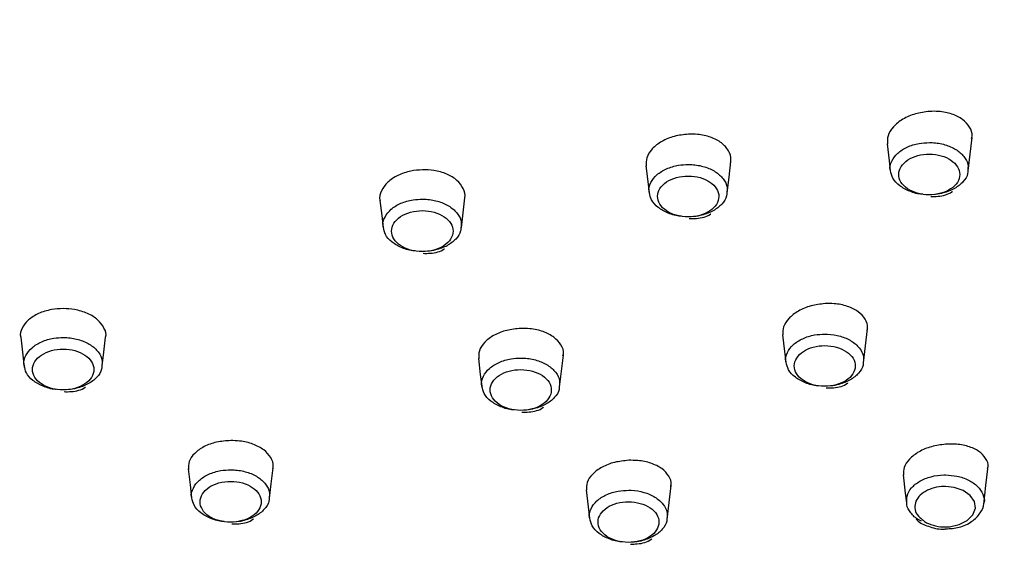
# Model space of a CAD drawing. Header units: inches. Extents: x 0 to 77643, y -44170 to 0.
# Tile 33 of 159: x 68472.86 to 68476.3, y -42944.43 to -42942.56. Entities that reach past the tile are written whole.
import ezdxf

# ---------------------------------------------------------------- set-up
doc = ezdxf.new("R2010")
doc.units = ezdxf.units.IN
doc.header["$MEASUREMENT"] = 0
doc.layers.get('0').update_dxf_attribs({"lineweight": 0})
doc.layers.add('p--łazienka NP', color=150, linetype='Continuous', lineweight=25)

# ---------------------------------------------------------------- blocks, each defined once
blk = doc.blocks.new('natrysk')
at = {"linetype": 'Continuous'}
for p, q in [((-0.6315, 54.3961), (-0.6177, 54.5134)), ((-2.4026, 54.1973), (-2.3903, 54.3018))]:
    blk.add_line(p, q, dxfattribs=at)
at = {"linetype": 'Continuous', "flags": 128}
for points in [[(-0.9147, 54.4905), (-0.9078, 54.4319), (-0.9036, 54.3968)], [(-1.7575, 54.4138), (-1.751, 54.3586), (-1.7465, 54.3199)], [(-1.4736, 54.3191), (-1.4671, 54.3742), (-1.4606, 54.4294)], [(-2.6872, 54.2926), (-2.681, 54.2404), (-2.6761, 54.1984)], [(-1.2799, 53.8232), (-1.273, 53.764), (-1.2686, 53.7269)], [(-0.9968, 53.725), (-0.9899, 53.7842), (-0.9829, 53.8433)], [(-3.9429, 53.8141), (-3.9367, 53.7615), (-3.9305, 53.7088)], [(-3.6577, 53.7144), (-3.6522, 53.7615), (-3.646, 53.8141)], [(-2.0592, 53.6401), (-2.0527, 53.6958), (-2.0461, 53.7515)], [(-2.3431, 53.74), (-2.3365, 53.6843), (-2.3316, 53.6428)], [(-3.3574, 53.3534), (-3.3508, 53.2974), (-3.3454, 53.2519)], [(-3.0728, 53.2518), (-3.0669, 53.3016), (-3.0603, 53.3576)], [(-0.577, 53.2307), (-0.5694, 53.2958), (-0.5624, 53.3545)], [(-0.8588, 53.3335), (-0.8511, 53.2685), (-0.8471, 53.2346)], [(-1.9664, 53.2806), (-1.9594, 53.221), (-1.9546, 53.1808)], [(-1.6833, 53.1764), (-1.6763, 53.236), (-1.6693, 53.2956)], [(-0.7083, 53.1513), (-0.6972, 53.1515), (-0.6634, 53.1587), (-0.6349, 53.173), (-0.6152, 53.1928), (-0.6064, 53.2158), (-0.6094, 53.2394), (-0.624, 53.261), (-0.6485, 53.2782), (-0.6802, 53.289), (-0.7109, 53.2922), (-0.7109, 53.2922)]]:
    blk.add_lwpolyline(points, dxfattribs=at)
at = {"linetype": 'Continuous'}
for points, knots in [([(-0.6674, 52.1755), (-0.5066, 52.2797), (-0.2051, 52.475), (0.2171, 52.7436), (0.5537, 52.9898), (0.8057, 53.2066), (0.9889, 53.3846), (1.1136, 53.5175), (1.2105, 53.6276), (1.3035, 53.739), (1.4092, 53.8741), (1.5153, 54.0212), (1.6045, 54.1559), (1.666, 54.2555), (1.7152, 54.3392), (1.7651, 54.4283), (1.8276, 54.5474), (1.91, 54.7193), (2.0061, 54.953), (2.1064, 55.2576), (2.149, 55.4798), (2.1721, 55.5999)], [0, 0, 0, 0, 0.121219, 0.22724, 0.317076, 0.390504, 0.447446, 0.487847, 0.512832, 0.540622, 0.577744, 0.620185, 0.654807, 0.680575, 0.695425, 0.717452, 0.746663, 0.783055, 0.842722, 0.915061, 1, 1, 1, 1]), ([(-0.7664, 54.6043), (-0.7831, 54.6021), (-0.8166, 54.5978), (-0.8613, 54.578), (-0.8948, 54.5511), (-0.9144, 54.5201), (-0.914, 54.4994), (-0.9137, 54.4898)], [0, 0, 0, 0, 0.205463, 0.411302, 0.616019, 0.820206, 1, 1, 1, 1]), ([(-0.6199, 54.509), (-0.619, 54.5119), (-0.6151, 54.5258), (-0.6249, 54.5501), (-0.6489, 54.5773), (-0.6874, 54.5966), (-0.7287, 54.6052), (-0.7559, 54.6045), (-0.7664, 54.6043)], [0, 0, 0, 0, 0.054701, 0.258124, 0.461818, 0.665865, 0.870776, 1, 1, 1, 1]), ([(-1.6092, 54.5246), (-1.6259, 54.5228), (-1.6594, 54.5191), (-1.704, 54.5003), (-1.7375, 54.4741), (-1.7573, 54.4435), (-1.7568, 54.4228), (-1.7566, 54.4131)], [0, 0, 0, 0, 0.204948, 0.41023, 0.614684, 0.819033, 1, 1, 1, 1]), ([(-1.4626, 54.4263), (-1.4618, 54.4292), (-1.4578, 54.4429), (-1.4676, 54.4674), (-1.4916, 54.4952), (-1.5302, 54.5153), (-1.5716, 54.5247), (-1.5987, 54.5246), (-1.6092, 54.5246)], [0, 0, 0, 0, 0.053767, 0.25787, 0.462144, 0.666446, 0.871174, 1, 1, 1, 1]), ([(-0.9029, 54.397), (-0.9033, 54.3981), (-0.9071, 54.4091), (-0.8997, 54.4313), (-0.88, 54.4591), (-0.8461, 54.4807), (-0.8065, 54.4934), (-0.7788, 54.4947), (-0.7665, 54.4953)], [0, 0, 0, 0, 0.0225682, 0.2263538, 0.4294703, 0.6330994, 0.8367023, 1, 1, 1, 1]), ([(-0.7665, 54.4953), (-0.7635, 54.4952), (-0.7451, 54.4949), (-0.7119, 54.4892), (-0.6727, 54.4722), (-0.6448, 54.4474), (-0.6303, 54.4209), (-0.6323, 54.4038), (-0.6332, 54.3969)], [0, 0, 0, 0, 0.040894, 0.246204, 0.451304, 0.656517, 0.861977, 1, 1, 1, 1]), ([(-0.7667, 54.4549), (-0.7808, 54.455), (-0.7948, 54.4532), (-0.8205, 54.4462), (-0.8325, 54.441), (-0.8523, 54.4279), (-0.8603, 54.42), (-0.8712, 54.4029), (-0.8741, 54.3936), (-0.8744, 54.3656), (-0.8632, 54.3471), (-0.8338, 54.3271), (-0.822, 54.3218), (-0.7964, 54.3145), (-0.7824, 54.3126), (-0.7546, 54.3124), (-0.7405, 54.3142), (-0.7144, 54.3212), (-0.7026, 54.3264), (-0.6828, 54.3395), (-0.6748, 54.3474), (-0.6639, 54.3645), (-0.661, 54.3739), (-0.6608, 54.3924), (-0.6635, 54.4018), (-0.6739, 54.419), (-0.6817, 54.427), (-0.7111, 54.447), (-0.7386, 54.4548), (-0.7667, 54.4549)], [0, 0, 0, 0, 0.0625, 0.0625, 0.125, 0.125, 0.1875, 0.1875, 0.25, 0.25, 0.375, 0.375, 0.4375, 0.4375, 0.5, 0.5, 0.5625, 0.5625, 0.625, 0.625, 0.6875, 0.6875, 0.75, 0.75, 0.8125, 0.8125, 0.875, 0.875, 1, 1, 1, 1]), ([(-1.7455, 54.32), (-1.746, 54.3216), (-1.7498, 54.3332), (-1.7419, 54.3558), (-1.7215, 54.3834), (-1.687, 54.4048), (-1.6478, 54.4168), (-1.6208, 54.4181), (-1.6093, 54.4186)], [0, 0, 0, 0, 0.031804, 0.235776, 0.439247, 0.64315, 0.846737, 1, 1, 1, 1]), ([(-1.6093, 54.4186), (-1.6054, 54.4185), (-1.5862, 54.4181), (-1.5522, 54.4119), (-1.5134, 54.3945), (-1.486, 54.3693), (-1.4721, 54.3431), (-1.4744, 54.3264), (-1.4753, 54.32)], [0, 0, 0, 0, 0.051626, 0.256519, 0.461308, 0.666352, 0.871417, 1, 1, 1, 1]), ([(-2.5388, 54.4001), (-2.5526, 54.399), (-2.583, 54.3966), (-2.6262, 54.3815), (-2.6626, 54.3572), (-2.6833, 54.327), (-2.6909, 54.3037), (-2.6868, 54.2926), (-2.6866, 54.2919)], [0, 0, 0, 0, 0.168684, 0.373357, 0.57783, 0.782462, 0.987058, 1, 1, 1, 1]), ([(-2.3912, 54.2997), (-2.3909, 54.3005), (-2.3868, 54.3121), (-2.3946, 54.3351), (-2.4156, 54.3642), (-2.4522, 54.3864), (-2.4952, 54.399), (-2.5254, 54.3998), (-2.5388, 54.4001)], [0, 0, 0, 0, 0.016961, 0.221291, 0.425875, 0.630293, 0.835295, 1, 1, 1, 1]), ([(-1.6094, 54.3783), (-1.6236, 54.3783), (-1.6376, 54.3765), (-1.6634, 54.3694), (-1.6754, 54.3641), (-1.6952, 54.351), (-1.7032, 54.3431), (-1.7141, 54.3259), (-1.7169, 54.3166), (-1.7171, 54.2978), (-1.7144, 54.2885), (-1.7038, 54.2711), (-1.6959, 54.2632), (-1.6762, 54.2499), (-1.6644, 54.2445), (-1.6387, 54.2373), (-1.6246, 54.2354), (-1.5967, 54.2353), (-1.5825, 54.2371), (-1.5565, 54.2442), (-1.5446, 54.2494), (-1.5247, 54.2626), (-1.5167, 54.2705), (-1.5059, 54.2877), (-1.503, 54.2971), (-1.5029, 54.3157), (-1.5056, 54.3251), (-1.5162, 54.3424), (-1.524, 54.3504), (-1.5537, 54.3704), (-1.5812, 54.3782), (-1.6094, 54.3783)], [0, 0, 0, 0, 0.0625, 0.0625, 0.125, 0.125, 0.1875, 0.1875, 0.25, 0.25, 0.3125, 0.3125, 0.375, 0.375, 0.4375, 0.4375, 0.5, 0.5, 0.5625, 0.5625, 0.625, 0.625, 0.6875, 0.6875, 0.75, 0.75, 0.8125, 0.8125, 0.875, 0.875, 1, 1, 1, 1]), ([(-0.7897, 54.3144), (-0.7904, 54.3144), (-0.8065, 54.3144), (-0.8364, 54.324), (-0.8723, 54.3429), (-0.8968, 54.3687), (-0.9009, 54.3879), (-0.9029, 54.397)], [0, 0, 0, 0, 0.013007, 0.266633, 0.520565, 0.774292, 1, 1, 1, 1]), ([(-0.6332, 54.3969), (-0.6331, 54.3935), (-0.6328, 54.3799), (-0.648, 54.3574), (-0.6771, 54.3331), (-0.7126, 54.3201), (-0.7369, 54.3139), (-0.7468, 54.314), (-0.7471, 54.314)], [0, 0, 0, 0, 0.082525, 0.333984, 0.585369, 0.83717, 0.995038, 1, 1, 1, 1]), ([(-1.6337, 54.2374), (-1.6346, 54.2374), (-1.6509, 54.2376), (-1.6808, 54.2476), (-1.7164, 54.2669), (-1.7401, 54.2926), (-1.7438, 54.3114), (-1.7455, 54.32)], [0, 0, 0, 0, 0.015774, 0.271578, 0.527965, 0.783783, 1, 1, 1, 1]), ([(-1.4753, 54.32), (-1.4753, 54.3161), (-1.4753, 54.302), (-1.4912, 54.2791), (-1.5209, 54.2551), (-1.5568, 54.2425), (-1.5812, 54.2365), (-1.5909, 54.2367), (-1.5911, 54.2367)], [0, 0, 0, 0, 0.093108, 0.342226, 0.59146, 0.840987, 0.997403, 1, 1, 1, 1]), ([(-0.7625, 54.3067), (-0.754, 54.3066), (-0.728, 54.3065), (-0.7001, 54.3137), (-0.6872, 54.3241), (-0.6866, 54.3246)], [0, 0, 0, 0, 0.3152604, 0.9651823, 1, 1, 1, 1]), ([(-2.6749, 54.1987), (-2.6755, 54.2005), (-2.6793, 54.2125), (-2.6712, 54.2353), (-2.6502, 54.2629), (-2.6154, 54.2841), (-2.5763, 54.2957), (-2.5499, 54.2969), (-2.5389, 54.2974)], [0, 0, 0, 0, 0.0377, 0.241835, 0.445684, 0.64977, 0.853722, 1, 1, 1, 1]), ([(-2.5389, 54.2974), (-2.5344, 54.2974), (-2.5147, 54.2969), (-2.4802, 54.2904), (-2.4414, 54.2726), (-2.4144, 54.2473), (-2.4009, 54.2212), (-2.4034, 54.2047), (-2.4043, 54.1986)], [0, 0, 0, 0, 0.058893, 0.262884, 0.467878, 0.672732, 0.877462, 1, 1, 1, 1]), ([(-2.5389, 54.2571), (-2.5531, 54.2571), (-2.5672, 54.2553), (-2.5931, 54.2482), (-2.6051, 54.2428), (-2.6249, 54.2297), (-2.6329, 54.2217), (-2.6438, 54.2044), (-2.6466, 54.1951), (-2.6467, 54.1762), (-2.644, 54.1669), (-2.6332, 54.1495), (-2.6253, 54.1415), (-2.6055, 54.1282), (-2.5936, 54.1229), (-2.5678, 54.1157), (-2.5537, 54.1137), (-2.5257, 54.1137), (-2.5115, 54.1155), (-2.4854, 54.1227), (-2.4735, 54.128), (-2.4536, 54.1412), (-2.4456, 54.1492), (-2.4348, 54.1664), (-2.432, 54.1758), (-2.4319, 54.1945), (-2.4346, 54.2039), (-2.4453, 54.2213), (-2.4531, 54.2292), (-2.483, 54.2493), (-2.5106, 54.257), (-2.5389, 54.2571)], [0, 0, 0, 0, 0.0625, 0.0625, 0.125, 0.125, 0.1875, 0.1875, 0.25, 0.25, 0.3125, 0.3125, 0.375, 0.375, 0.4375, 0.4375, 0.5, 0.5, 0.5625, 0.5625, 0.625, 0.625, 0.6875, 0.6875, 0.75, 0.75, 0.8125, 0.8125, 0.875, 0.875, 1, 1, 1, 1]), ([(-1.6062, 54.2295), (-1.5979, 54.2294), (-1.572, 54.229), (-1.5443, 54.2358), (-1.5315, 54.2457), (-1.5311, 54.2461)], [0, 0, 0, 0, 0.316232, 0.978625, 1, 1, 1, 1]), ([(-2.564, 54.116), (-2.5651, 54.116), (-2.5815, 54.1163), (-2.6114, 54.1265), (-2.6468, 54.1461), (-2.67, 54.1717), (-2.6734, 54.1903), (-2.6749, 54.1987)], [0, 0, 0, 0, 0.017619, 0.27489, 0.532685, 0.789885, 1, 1, 1, 1]), ([(-2.4043, 54.1986), (-2.4044, 54.1944), (-2.4045, 54.18), (-2.4208, 54.1569), (-2.451, 54.1329), (-2.4872, 54.1206), (-2.5116, 54.1147), (-2.5213, 54.1149), (-2.5214, 54.1149)], [0, 0, 0, 0, 0.099749, 0.347298, 0.595215, 0.843256, 0.998834, 1, 1, 1, 1]), ([(-2.5364, 54.1079), (-2.5281, 54.1077), (-2.5022, 54.1072), (-2.4747, 54.1137), (-2.4619, 54.1234), (-2.4617, 54.1236)], [0, 0, 0, 0, 0.316599, 0.987503, 1, 1, 1, 1]), ([(-1.1316, 53.9319), (-1.1483, 53.9299), (-1.1817, 53.9259), (-1.2263, 53.9071), (-1.2598, 53.8813), (-1.2795, 53.8515), (-1.2791, 53.8315), (-1.279, 53.8222)], [0, 0, 0, 0, 0.205209, 0.410781, 0.615118, 0.81923, 1, 1, 1, 1]), ([(-0.9849, 53.8391), (-0.9842, 53.8418), (-0.9803, 53.8549), (-0.9899, 53.8783), (-1.0138, 53.9049), (-1.0523, 53.9239), (-1.0938, 53.9325), (-1.121, 53.932), (-1.1316, 53.9319)], [0, 0, 0, 0, 0.050917, 0.254869, 0.459488, 0.664509, 0.870189, 1, 1, 1, 1]), ([(-3.7944, 53.9144), (-3.8082, 53.9136), (-3.8386, 53.9121), (-3.8817, 53.8984), (-3.9182, 53.8757), (-3.9389, 53.8467), (-3.9466, 53.8242), (-3.9425, 53.8132), (-3.9423, 53.8126)], [0, 0, 0, 0, 0.1686264, 0.3731114, 0.5776559, 0.7826501, 0.9878192, 1, 1, 1, 1]), ([(-3.6467, 53.8126), (-3.6464, 53.8134), (-3.6424, 53.8245), (-3.6502, 53.8472), (-3.6712, 53.8762), (-3.7079, 53.8988), (-3.7509, 53.9121), (-3.781, 53.9137), (-3.7944, 53.9144)], [0, 0, 0, 0, 0.01551, 0.220564, 0.425779, 0.63055, 0.835625, 1, 1, 1, 1]), ([(-2.1947, 53.8451), (-2.2114, 53.8435), (-2.2448, 53.8404), (-2.2894, 53.8227), (-2.3229, 53.7977), (-2.3427, 53.7683), (-2.3423, 53.7483), (-2.3421, 53.7389)], [0, 0, 0, 0, 0.204714, 0.409763, 0.61403, 0.818515, 1, 1, 1, 1]), ([(-2.048, 53.7487), (-2.0472, 53.7513), (-2.0433, 53.7644), (-2.053, 53.7881), (-2.077, 53.8153), (-2.1156, 53.8353), (-2.157, 53.8448), (-2.1842, 53.845), (-2.1947, 53.8451)], [0, 0, 0, 0, 0.050735, 0.255504, 0.460608, 0.665661, 0.870877, 1, 1, 1, 1]), ([(-1.2679, 53.7271), (-1.2682, 53.7281), (-1.272, 53.7392), (-1.2647, 53.7612), (-1.245, 53.789), (-1.2112, 53.8106), (-1.1716, 53.8233), (-1.144, 53.8247), (-1.1317, 53.8253)], [0, 0, 0, 0, 0.021905, 0.22578, 0.428996, 0.632732, 0.836438, 1, 1, 1, 1]), ([(-1.1317, 53.8253), (-1.1286, 53.8252), (-1.1103, 53.8249), (-1.0771, 53.8193), (-1.038, 53.8023), (-1.01, 53.7775), (-0.9955, 53.7511), (-0.9975, 53.7339), (-0.9983, 53.727)], [0, 0, 0, 0, 0.040752, 0.245972, 0.450996, 0.656075, 0.861402, 1, 1, 1, 1]), ([(-3.9301, 53.7147), (-3.9306, 53.7164), (-3.9344, 53.7282), (-3.9264, 53.751), (-3.9056, 53.7786), (-3.8709, 53.7998), (-3.8319, 53.8116), (-3.8055, 53.8129), (-3.7944, 53.8134)], [0, 0, 0, 0, 0.035775, 0.24032, 0.444552, 0.649036, 0.85339, 1, 1, 1, 1]), ([(-3.7944, 53.8134), (-3.79, 53.8133), (-3.7703, 53.8129), (-3.7358, 53.8065), (-3.697, 53.7888), (-3.6698, 53.7635), (-3.6562, 53.7373), (-3.6586, 53.7208), (-3.6596, 53.7146)], [0, 0, 0, 0, 0.058728, 0.262316, 0.4669, 0.671346, 0.875719, 1, 1, 1, 1]), ([(-3.7944, 53.773), (-3.8086, 53.773), (-3.8227, 53.7711), (-3.8485, 53.764), (-3.8604, 53.7586), (-3.8802, 53.7454), (-3.8882, 53.7375), (-3.8989, 53.7202), (-3.9017, 53.7108), (-3.9017, 53.692), (-3.8989, 53.6827), (-3.8882, 53.6653), (-3.8802, 53.6574), (-3.8604, 53.6441), (-3.8484, 53.6388), (-3.8226, 53.6316), (-3.8085, 53.6298), (-3.7805, 53.6297), (-3.7663, 53.6316), (-3.7403, 53.6388), (-3.7284, 53.6442), (-3.7086, 53.6574), (-3.7007, 53.6654), (-3.69, 53.6826), (-3.6872, 53.6921), (-3.6872, 53.7107), (-3.6899, 53.7201), (-3.7007, 53.7375), (-3.7086, 53.7454), (-3.7385, 53.7654), (-3.7661, 53.773), (-3.7944, 53.773)], [0, 0, 0, 0, 0.0625, 0.0625, 0.125, 0.125, 0.1875, 0.1875, 0.25, 0.25, 0.3125, 0.3125, 0.375, 0.375, 0.4375, 0.4375, 0.5, 0.5, 0.5625, 0.5625, 0.625, 0.625, 0.6875, 0.6875, 0.75, 0.75, 0.8125, 0.8125, 0.875, 0.875, 1, 1, 1, 1]), ([(-1.1319, 53.785), (-1.1459, 53.785), (-1.1599, 53.7832), (-1.1856, 53.7762), (-1.1976, 53.7709), (-1.2173, 53.7579), (-1.2253, 53.75), (-1.2361, 53.7329), (-1.239, 53.7237), (-1.2393, 53.6957), (-1.2281, 53.6771), (-1.1987, 53.6572), (-1.1869, 53.6519), (-1.1613, 53.6447), (-1.1473, 53.6427), (-1.1196, 53.6426), (-1.1055, 53.6444), (-1.0795, 53.6514), (-1.0677, 53.6566), (-1.0478, 53.6697), (-1.0399, 53.6776), (-1.0291, 53.6947), (-1.0262, 53.704), (-1.026, 53.7226), (-1.0287, 53.7319), (-1.0391, 53.7492), (-1.0469, 53.7571), (-1.0763, 53.777), (-1.1037, 53.7848), (-1.1319, 53.785)], [0, 0, 0, 0, 0.0625, 0.0625, 0.125, 0.125, 0.1875, 0.1875, 0.25, 0.25, 0.375, 0.375, 0.4375, 0.4375, 0.5, 0.5, 0.5625, 0.5625, 0.625, 0.625, 0.6875, 0.6875, 0.75, 0.75, 0.8125, 0.8125, 0.875, 0.875, 1, 1, 1, 1]), ([(-2.3307, 53.643), (-2.3312, 53.6445), (-2.335, 53.656), (-2.3272, 53.6785), (-2.3068, 53.7062), (-2.2724, 53.7275), (-2.2332, 53.7396), (-2.2063, 53.7409), (-2.1948, 53.7415)], [0, 0, 0, 0, 0.030864, 0.234997, 0.438665, 0.642723, 0.846499, 1, 1, 1, 1]), ([(-2.1948, 53.7415), (-2.1909, 53.7414), (-2.1718, 53.741), (-2.1378, 53.7349), (-2.0989, 53.7174), (-2.0714, 53.6924), (-2.0575, 53.6661), (-2.0598, 53.6494), (-2.0607, 53.6429)], [0, 0, 0, 0, 0.051485, 0.256207, 0.460832, 0.665684, 0.870588, 1, 1, 1, 1]), ([(-1.1546, 53.6445), (-1.1554, 53.6445), (-1.1714, 53.6445), (-1.2012, 53.6542), (-1.2371, 53.673), (-1.2617, 53.6988), (-1.2659, 53.718), (-1.2679, 53.7271)], [0, 0, 0, 0, 0.0128115, 0.2663146, 0.5200739, 0.7736073, 1, 1, 1, 1]), ([(-0.9983, 53.727), (-0.9982, 53.7237), (-0.9979, 53.7101), (-1.0131, 53.6876), (-1.0421, 53.6633), (-1.0776, 53.6504), (-1.1019, 53.6441), (-1.1118, 53.6442), (-1.1121, 53.6442)], [0, 0, 0, 0, 0.081792, 0.333279, 0.584836, 0.836812, 0.994849, 1, 1, 1, 1]), ([(-3.8188, 53.632), (-3.8199, 53.632), (-3.8362, 53.6322), (-3.8661, 53.6424), (-3.9016, 53.6618), (-3.925, 53.6875), (-3.9285, 53.7062), (-3.9301, 53.7147)], [0, 0, 0, 0, 0.016987, 0.273744, 0.531063, 0.787813, 1, 1, 1, 1]), ([(-3.6596, 53.7146), (-3.6596, 53.7105), (-3.6596, 53.6962), (-3.6758, 53.6731), (-3.7059, 53.6492), (-3.742, 53.6367), (-3.7664, 53.6308), (-3.7761, 53.631), (-3.7762, 53.631)], [0, 0, 0, 0, 0.097524, 0.345643, 0.593968, 0.842538, 0.998362, 1, 1, 1, 1]), ([(-2.1949, 53.7011), (-2.209, 53.7011), (-2.223, 53.6993), (-2.2488, 53.6922), (-2.2607, 53.6869), (-2.2805, 53.6738), (-2.2885, 53.6659), (-2.2993, 53.6487), (-2.3021, 53.6394), (-2.3023, 53.6206), (-2.2996, 53.6113), (-2.2889, 53.594), (-2.281, 53.586), (-2.2613, 53.5728), (-2.2495, 53.5675), (-2.2238, 53.5603), (-2.2097, 53.5584), (-2.1819, 53.5583), (-2.1677, 53.5601), (-2.1417, 53.5672), (-2.1298, 53.5725), (-2.11, 53.5856), (-2.102, 53.5936), (-2.0913, 53.6107), (-2.0884, 53.6201), (-2.0883, 53.6387), (-2.091, 53.6481), (-2.1016, 53.6654), (-2.1094, 53.6733), (-2.1391, 53.6933), (-2.1666, 53.701), (-2.1949, 53.7011)], [0, 0, 0, 0, 0.0625, 0.0625, 0.125, 0.125, 0.1875, 0.1875, 0.25, 0.25, 0.3125, 0.3125, 0.375, 0.375, 0.4375, 0.4375, 0.5, 0.5, 0.5625, 0.5625, 0.625, 0.625, 0.6875, 0.6875, 0.75, 0.75, 0.8125, 0.8125, 0.875, 0.875, 1, 1, 1, 1]), ([(-1.1274, 53.6369), (-1.1189, 53.6368), (-1.0929, 53.6367), (-1.065, 53.644), (-1.0522, 53.6543), (-1.0515, 53.6549)], [0, 0, 0, 0, 0.315257, 0.96406, 1, 1, 1, 1]), ([(-3.7912, 53.6239), (-3.7829, 53.6238), (-3.757, 53.6233), (-3.7295, 53.6299), (-3.7167, 53.6397), (-3.7164, 53.6399)], [0, 0, 0, 0, 0.3165465, 0.9846084, 1, 1, 1, 1]), ([(-2.2188, 53.5604), (-2.2197, 53.5604), (-2.236, 53.5606), (-2.2658, 53.5705), (-2.3014, 53.5897), (-2.3252, 53.6154), (-2.329, 53.6343), (-2.3307, 53.643)], [0, 0, 0, 0, 0.01548, 0.271049, 0.527213, 0.782782, 1, 1, 1, 1]), ([(-2.0607, 53.6429), (-2.0607, 53.6391), (-2.0606, 53.625), (-2.0764, 53.6022), (-2.1061, 53.5782), (-2.1419, 53.5655), (-2.1663, 53.5595), (-2.1761, 53.5597), (-2.1762, 53.5597)], [0, 0, 0, 0, 0.092051, 0.341424, 0.590827, 0.840615, 0.997158, 1, 1, 1, 1]), ([(-2.1914, 53.5525), (-2.183, 53.5524), (-2.1571, 53.5521), (-2.1294, 53.5589), (-2.1166, 53.5689), (-2.1162, 53.5692)], [0, 0, 0, 0, 0.316254, 0.977152, 1, 1, 1, 1]), ([(-3.2089, 53.4528), (-3.2255, 53.4516), (-3.2589, 53.4492), (-3.3034, 53.4327), (-3.3369, 53.4089), (-3.3568, 53.3806), (-3.3565, 53.3609), (-3.3563, 53.3517)], [0, 0, 0, 0, 0.204388, 0.409135, 0.613452, 0.818394, 1, 1, 1, 1]), ([(-3.0621, 53.3553), (-3.0614, 53.3578), (-3.0574, 53.3706), (-3.0671, 53.394), (-3.0912, 53.4213), (-3.1298, 53.4416), (-3.1712, 53.4518), (-3.1984, 53.4525), (-3.2089, 53.4528)], [0, 0, 0, 0, 0.049454, 0.255059, 0.460801, 0.66614, 0.871244, 1, 1, 1, 1]), ([(-0.7105, 53.4401), (-0.7272, 53.4379), (-0.7605, 53.4334), (-0.805, 53.4145), (-0.8384, 53.3891), (-0.8582, 53.3602), (-0.8579, 53.3411), (-0.8578, 53.3321)], [0, 0, 0, 0, 0.205542, 0.411343, 0.615229, 0.818748, 1, 1, 1, 1]), ([(-0.5639, 53.3547), (-0.5631, 53.357), (-0.5593, 53.3695), (-0.5687, 53.3914), (-0.5923, 53.4164), (-0.6307, 53.4339), (-0.6723, 53.4415), (-0.6998, 53.4405), (-0.7105, 53.4401)], [0, 0, 0, 0, 0.046381, 0.249923, 0.45517, 0.661465, 0.868731, 1, 1, 1, 1]), ([(-1.818, 53.3837), (-1.8346, 53.382), (-1.868, 53.3786), (-1.9125, 53.361), (-1.9459, 53.3364), (-1.9658, 53.3077), (-1.9655, 53.2883), (-1.9654, 53.2791)], [0, 0, 0, 0, 0.204666, 0.409716, 0.613765, 0.818119, 1, 1, 1, 1]), ([(-1.6712, 53.2918), (-1.6705, 53.2942), (-1.6666, 53.3068), (-1.6762, 53.3296), (-1.7, 53.3558), (-1.7386, 53.3749), (-1.7801, 53.3838), (-1.8074, 53.3837), (-1.818, 53.3837)], [0, 0, 0, 0, 0.047846, 0.252777, 0.458457, 0.664242, 0.870187, 1, 1, 1, 1]), ([(-3.3445, 53.252), (-3.3449, 53.2535), (-3.3487, 53.2649), (-3.341, 53.2874), (-3.3207, 53.3151), (-3.2865, 53.3364), (-3.2473, 53.3486), (-3.2204, 53.3499), (-3.2089, 53.3505)], [0, 0, 0, 0, 0.029384, 0.233831, 0.437789, 0.642147, 0.846232, 1, 1, 1, 1]), ([(-3.2089, 53.3505), (-3.205, 53.3504), (-3.1859, 53.35), (-3.1519, 53.344), (-3.113, 53.3266), (-3.0854, 53.3016), (-3.0714, 53.2753), (-3.0737, 53.2585), (-3.0746, 53.252)], [0, 0, 0, 0, 0.051491, 0.255278, 0.46011, 0.664662, 0.869288, 1, 1, 1, 1]), ([(-3.2089, 53.3101), (-3.223, 53.3101), (-3.2371, 53.3083), (-3.2628, 53.3012), (-3.2747, 53.2958), (-3.2944, 53.2827), (-3.3024, 53.2748), (-3.3131, 53.2576), (-3.3159, 53.2483), (-3.316, 53.2295), (-3.3132, 53.2203), (-3.3025, 53.2029), (-3.2946, 53.195), (-3.2749, 53.1818), (-3.263, 53.1765), (-3.2373, 53.1693), (-3.2233, 53.1674), (-3.1954, 53.1674), (-3.1813, 53.1692), (-3.1553, 53.1764), (-3.1435, 53.1817), (-3.1237, 53.1949), (-3.1158, 53.2028), (-3.1051, 53.22), (-3.1023, 53.2294), (-3.1022, 53.248), (-3.105, 53.2573), (-3.1156, 53.2746), (-3.1235, 53.2825), (-3.1532, 53.3024), (-3.1807, 53.3101), (-3.2089, 53.3101)], [0, 0, 0, 0, 0.0625, 0.0625, 0.125, 0.125, 0.1875, 0.1875, 0.25, 0.25, 0.3125, 0.3125, 0.375, 0.375, 0.4375, 0.4375, 0.5, 0.5, 0.5625, 0.5625, 0.625, 0.625, 0.6875, 0.6875, 0.75, 0.75, 0.8125, 0.8125, 0.875, 0.875, 1, 1, 1, 1]), ([(-0.8459, 53.2347), (-0.8464, 53.2428), (-0.8476, 53.2611), (-0.8313, 53.2882), (-0.802, 53.312), (-0.7621, 53.328), (-0.7297, 53.3325), (-0.7125, 53.3326), (-0.7106, 53.3326)], [0, 0, 0, 0, 0.160431, 0.363964, 0.567406, 0.770468, 0.97382, 1, 1, 1, 1]), ([(-0.7106, 53.3326), (-0.6973, 53.3317), (-0.6687, 53.3299), (-0.6292, 53.3159), (-0.5968, 53.2935), (-0.5791, 53.2654), (-0.5728, 53.2442), (-0.5767, 53.2342), (-0.5768, 53.234)], [0, 0, 0, 0, 0.1784955, 0.3830442, 0.5875406, 0.7918897, 0.9962908, 1, 1, 1, 1]), ([(-1.9539, 53.1809), (-1.9543, 53.1819), (-1.9581, 53.1929), (-1.9508, 53.2149), (-1.9312, 53.2427), (-1.8975, 53.2644), (-1.858, 53.2771), (-1.8303, 53.2785), (-1.818, 53.2791)], [0, 0, 0, 0, 0.020802, 0.224864, 0.428283, 0.632218, 0.83612, 1, 1, 1, 1]), ([(-1.818, 53.2791), (-1.815, 53.2791), (-1.7967, 53.2787), (-1.7635, 53.2732), (-1.7243, 53.2562), (-1.6963, 53.2315), (-1.6817, 53.2051), (-1.6837, 53.1878), (-1.6845, 53.1809)], [0, 0, 0, 0, 0.0406105, 0.2456331, 0.4504764, 0.6553428, 0.8604551, 1, 1, 1, 1]), ([(-0.7109, 53.2922), (-0.7124, 53.2922), (-0.7258, 53.2922), (-0.751, 53.2886), (-0.7821, 53.2762), (-0.8052, 53.2576), (-0.8179, 53.2349), (-0.8182, 53.2109), (-0.81, 53.1911), (-0.7984, 53.182), (-0.7945, 53.179)], [0, 0, 0, 0, 0.019455, 0.170334, 0.321214, 0.472122, 0.623225, 0.773712, 0.924601, 1, 1, 1, 1]), ([(-3.2323, 53.1695), (-3.2332, 53.1695), (-3.2494, 53.1696), (-3.2793, 53.1795), (-3.315, 53.1986), (-3.3389, 53.2244), (-3.3427, 53.2433), (-3.3445, 53.252)], [0, 0, 0, 0, 0.015014, 0.270254, 0.525951, 0.781214, 1, 1, 1, 1]), ([(-3.0746, 53.252), (-3.0745, 53.2482), (-3.0744, 53.2343), (-3.0901, 53.2115), (-3.1197, 53.1874), (-3.1554, 53.1747), (-3.1798, 53.1687), (-3.1896, 53.1688), (-3.1898, 53.1688)], [0, 0, 0, 0, 0.0903293, 0.3401609, 0.5898308, 0.8399855, 0.9967794, 1, 1, 1, 1]), ([(-1.8182, 53.2388), (-1.8322, 53.2388), (-1.8462, 53.237), (-1.8719, 53.23), (-1.8838, 53.2247), (-1.9035, 53.2117), (-1.9114, 53.2038), (-1.9222, 53.1867), (-1.9251, 53.1774), (-1.9253, 53.1494), (-1.914, 53.1309), (-1.8846, 53.1111), (-1.8728, 53.1058), (-1.8472, 53.0986), (-1.8332, 53.0967), (-1.8055, 53.0965), (-1.7915, 53.0983), (-1.7655, 53.1054), (-1.7537, 53.1106), (-1.7339, 53.1237), (-1.726, 53.1316), (-1.7152, 53.1487), (-1.7123, 53.158), (-1.7122, 53.1766), (-1.7149, 53.1859), (-1.7254, 53.2031), (-1.7332, 53.211), (-1.7627, 53.2309), (-1.7901, 53.2387), (-1.8182, 53.2388)], [0, 0, 0, 0, 0.0625, 0.0625, 0.125, 0.125, 0.1875, 0.1875, 0.25, 0.25, 0.375, 0.375, 0.4375, 0.4375, 0.5, 0.5, 0.5625, 0.5625, 0.625, 0.625, 0.6875, 0.6875, 0.75, 0.75, 0.8125, 0.8125, 0.875, 0.875, 1, 1, 1, 1]), ([(-0.7949, 53.1714), (-0.798, 53.1726), (-0.8141, 53.1792), (-0.8327, 53.1991), (-0.8469, 53.2203), (-0.846, 53.2326), (-0.8459, 53.2347)], [0, 0, 0, 0, 0.097142, 0.505839, 0.915018, 1, 1, 1, 1]), ([(-0.7101, 53.1438), (-0.6942, 53.1449), (-0.6606, 53.1472), (-0.6173, 53.1677), (-0.5893, 53.1971), (-0.5757, 53.2212), (-0.577, 53.2333), (-0.577, 53.2338)], [0, 0, 0, 0, 0.247972, 0.524103, 0.769681, 0.990791, 1, 1, 1, 1]), ([(-3.205, 53.1616), (-3.1965, 53.1615), (-3.1706, 53.1612), (-3.1429, 53.1681), (-3.1301, 53.1782), (-3.1296, 53.1785)], [0, 0, 0, 0, 0.316642, 0.975422, 1, 1, 1, 1]), ([(-1.8405, 53.0984), (-1.8413, 53.0984), (-1.8573, 53.0984), (-1.8871, 53.108), (-1.923, 53.1267), (-1.9477, 53.1526), (-1.9519, 53.1718), (-1.9539, 53.1809)], [0, 0, 0, 0, 0.012474, 0.265767, 0.5192, 0.772489, 1, 1, 1, 1]), ([(-1.6845, 53.1809), (-1.6844, 53.1776), (-1.6841, 53.1641), (-1.6992, 53.1417), (-1.728, 53.1174), (-1.7635, 53.1044), (-1.7878, 53.0981), (-1.7977, 53.0982), (-1.798, 53.0982)], [0, 0, 0, 0, 0.080547, 0.332194, 0.584032, 0.836284, 0.994533, 1, 1, 1, 1]), ([(-0.8131, 53.1778), (-0.8107, 53.1753), (-0.7986, 53.1626), (-0.7646, 53.15), (-0.7299, 53.141), (-0.7116, 53.1436), (-0.7101, 53.1438)], [0, 0, 0, 0, 0.102322, 0.519479, 0.960974, 1, 1, 1, 1]), ([(-0.7945, 53.179), (-0.7911, 53.1757), (-0.7809, 53.1659), (-0.7544, 53.1557), (-0.7275, 53.1505), (-0.712, 53.1511), (-0.7083, 53.1513)], [0, 0, 0, 0, 0.177739, 0.533521, 0.889303, 1, 1, 1, 1]), ([(-1.8121, 53.0908), (-1.804, 53.0908), (-1.7784, 53.0907), (-1.7509, 53.0984), (-1.7376, 53.1088), (-1.7366, 53.1095)], [0, 0, 0, 0, 0.299853, 0.949364, 1, 1, 1, 1])]:
    blk.add_open_spline(points, degree=3, knots=knots, dxfattribs=at)

msp = doc.modelspace()

# ---------------------------------------------------------------- block references
at = {"layer": 'p--łazienka NP', "linetype": 'Continuous', "lineweight": 30, "ltscale": 35}
msp.add_blockref('natrysk', (68476.8065, -42997.48637), dxfattribs=at)

doc.saveas('drawing.dxf')
